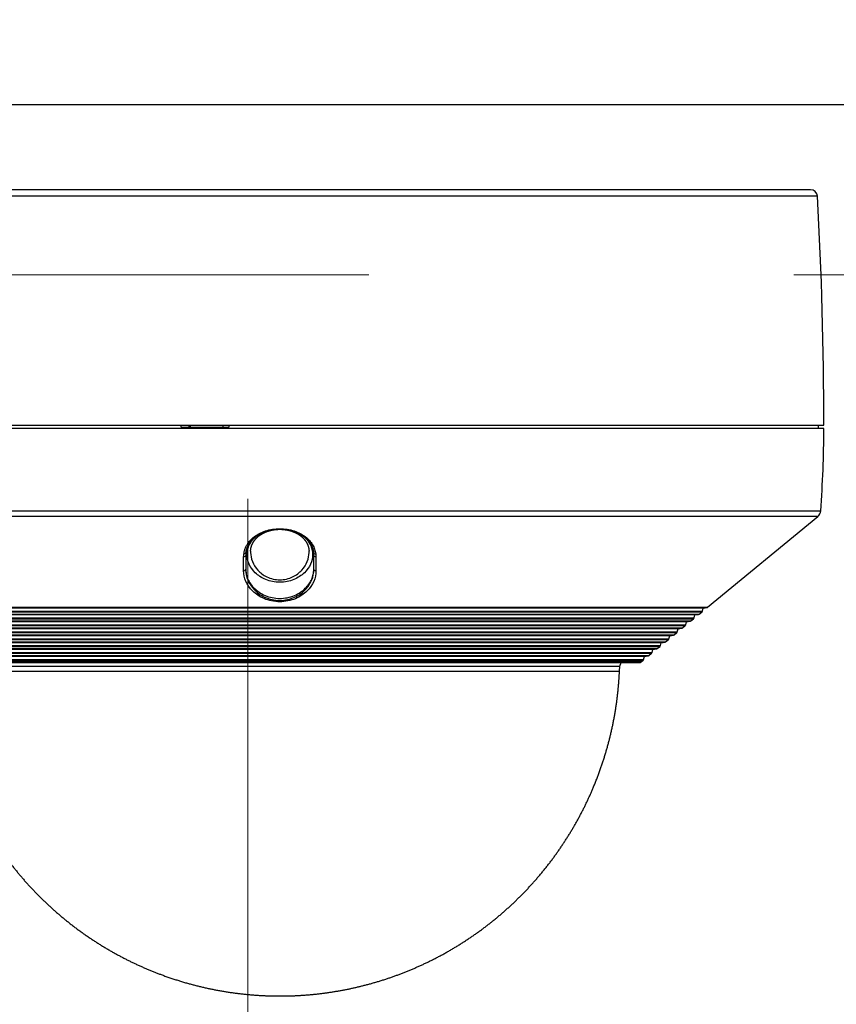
# Model space of a CAD drawing. Header units: metres. Extents: x 10441 to 19716, y -6570 to 1447.
# Tile 83 of 136: x 17022 to 17070, y -4347 to -4289. Entities that reach past the tile are written whole.
import ezdxf
from ezdxf.enums import TextEntityAlignment as Align

# ---------------------------------------------------------------- set-up
doc = ezdxf.new("R2010")
doc.units = ezdxf.units.M
doc.header["$MEASUREMENT"] = 0
doc.linetypes.add('8', pattern=[0.5, 0.25, -0.25])
doc.linetypes.add('DASHDOT', pattern=[25.4, 12.7, -6.35, 0, -6.35])
for name, color, linetype, lineweight in [('#elektryczne', 8, 'Continuous', 20), ('A_OSIE', 8, 'Continuous', 13), ('A_OZACZENIE DRZWI', 8, 'Continuous', 13), ('A_OZNACZENIA OKIEN', 8, 'Continuous', 13), ('A_STAL CIENKIE', 8, 'Continuous', 0), ('EB_CCTV', 4, 'Continuous', 5), ('EB_SSWiN', 30, 'Continuous', 5)]:
    doc.layers.add(name, color=color, linetype=linetype, lineweight=lineweight)
doc.styles.add('m1_romans', font='romans.shx', dxfattribs={"width": 0.8})

# ---------------------------------------------------------------- blocks, each defined once
blk = doc.blocks.new('podkład')
at = {"layer": 'A_OSIE', "color": 8, "linetype": 'DASHDOT', "ltscale": 5}
blk.add_line((12853.489, -3407.364), (12853.489, -2044.699), dxfattribs=at)
at = {"layer": 'A_STAL CIENKIE', "color": 8, "linetype": '8', "ltscale": 100}
blk.add_line((13910.618, -2059.699), (10470.618, -2059.699), dxfattribs=at)
at = {"layer": 'A_OZACZENIE DRZWI', "color": 8, "ltscale": 0.1, "style": 'm1_romans', "width": 0.8}
for rotation, p in [(98.48606, (12735.073, -773.135)), (359.99999, (12573.801, -1012.699)), (89.99999, (11565.286, -1150.141)), (89.99999, (11872.286, -1150.141)), (89.99999, (12230.03, -1245.641)), (89.99999, (12385.875, -1249.441)), (89.99999, (11565.286, -1370.894)), (89.99999, (11872.286, -1370.894)), (89.99999, (12230.03, -1370.894)), (89.99999, (12389.301, -1370.894)), (89.99999, (11748.794, -1556.148)), (89.99999, (11986.603, -1556.148)), (89.99999, (12389.301, -1556.148)), (359.99999, (12235.051, -1664.2)), (359.99999, (12235.051, -1880.2)), (89.99999, (11745.781, -2001.941))]:
    blk.add_attdef('SZEROKOSC', text='', height=10, rotation=rotation, dxfattribs=at).set_placement(p, align=Align.BOTTOM_CENTER)
for rotation, p in [(98.48606, (12738.555, -773.475)), (359.99999, (12572.951, -1016.093)), (89.99999, (11568.68, -1150.991)), (89.99999, (11875.68, -1150.991)), (89.99999, (12233.423, -1246.491)), (89.99999, (12389.268, -1250.291)), (89.99999, (11568.68, -1371.744)), (89.99999, (11875.68, -1371.744)), (89.99999, (12233.424, -1371.744)), (89.99999, (12392.695, -1371.744)), (89.99999, (11752.187, -1556.998)), (89.99999, (11989.997, -1556.998)), (89.99999, (12392.695, -1556.998)), (359.99999, (12234.201, -1667.593)), (359.99999, (12234.201, -1883.593)), (89.99999, (11749.175, -2002.791))]:
    blk.add_attdef('WYSOKOSC', text='', height=10, rotation=rotation, dxfattribs=at).set_placement(p, align=Align.TOP_CENTER)
at = {"layer": 'A_OZNACZENIA OKIEN', "color": 8, "ltscale": 0.1, "style": 'm1_romans', "width": 0.8}
for rotation, p in [(278.86761, (13403.276, -587.565)), (278.86761, (13013.44, -645.269)), (278.86761, (12475.303, -724.921)), (278.86761, (12253.717, -757.72)), (0.00001, (14011.092, -903.425)), (278.86761, (11051.11, -935.724)), (278.86761, (10670.259, -992.094)), (0.00001, (14011.092, -1578.093)), (89.99999, (10822.997, -2081.555)), (89.99999, (11207.997, -2081.555)), (89.99999, (11973.997, -2081.555)), (89.99999, (13179.195, -2081.555)), (89.99999, (13543.195, -2081.555))]:
    blk.add_attdef('WYSOKOSC', text='', height=10, rotation=rotation, dxfattribs=at).set_placement(p, align=Align.TOP_CENTER)
for rotation, p in [(278.86761, (13373.707, -593.039)), (278.86761, (12983.87, -650.743)), (278.86761, (12445.733, -730.395)), (278.86761, (12224.148, -763.194)), (0.00001, (14017.48, -900.031)), (278.86761, (11021.54, -941.198)), (278.86761, (10640.689, -997.568)), (0.00001, (14017.48, -1574.699)), (89.99999, (10819.603, -2080.704)), (89.99999, (11204.603, -2080.704)), (89.99999, (11970.603, -2080.704)), (89.99999, (13175.801, -2080.704)), (89.99999, (13539.801, -2080.704))]:
    blk.add_attdef('SZEROKOSC', text='', height=10, rotation=rotation, dxfattribs=at).set_placement(p, align=Align.BOTTOM_CENTER)
blk = doc.blocks.new('Kamera kopułkowa')
at = {"layer": 'EB_CCTV', "color": 140, "linetype": 'Continuous', "lineweight": 30}
for p, q in [((-90212324.95, -54778710.619), (-90212387.769, -54778710.619)), ((-90212325.349, -54778710.241), (-90212387.375, -54778710.241)), ((-90212388.572, -54778724.081), (-90212324.572, -54778724.081)), ((-90212324.892, -54778724.281), (-90212324.892, -54778724.081)), ((-90212324.572, -54778724.281), (-90212388.572, -54778724.281)), ((-90212362.382, -54778724.201), (-90212359.571, -54778724.201)), ((-90212388.385, -54778729.116), (-90212324.759, -54778729.116)), ((-90212324.932, -54778729.451), (-90212388.212, -54778729.451)), ((-90212331.408, -54778734.78), (-90212324.932, -54778729.451)), ((-90212356.573, -54778733.172), (-90212356.572, -54778733.172)), ((-90212381.736, -54778734.78), (-90212331.408, -54778734.78)), ((-90212381.699, -54778734.797), (-90212331.445, -54778734.797)), ((-90212331.665, -54778734.835), (-90212381.48, -54778734.835)), ((-90212381.433, -54778735.01), (-90212331.712, -54778735.01)), ((-90212381.406, -54778735.051), (-90212331.738, -54778735.051)), ((-90212331.902, -54778735.186), (-90212331.738, -54778735.051)), ((-90212331.712, -54778735.01), (-90212331.665, -54778734.835)), ((-90212331.665, -54778734.835), (-90212331.445, -54778734.797)), ((-90212381.242, -54778735.186), (-90212331.902, -54778735.186)), ((-90212381.205, -54778735.203), (-90212331.94, -54778735.203)), ((-90212332.159, -54778735.241), (-90212380.985, -54778735.241)), ((-90212380.938, -54778735.417), (-90212332.206, -54778735.417)), ((-90212380.912, -54778735.458), (-90212332.232, -54778735.458)), ((-90212380.748, -54778735.593), (-90212332.397, -54778735.593)), ((-90212380.71, -54778735.61), (-90212332.434, -54778735.61)), ((-90212332.653, -54778735.648), (-90212380.491, -54778735.648)), ((-90212332.7, -54778735.823), (-90212332.653, -54778735.648)), ((-90212332.653, -54778735.648), (-90212332.434, -54778735.61)), ((-90212332.397, -54778735.593), (-90212332.232, -54778735.458)), ((-90212332.206, -54778735.417), (-90212332.159, -54778735.241)), ((-90212332.159, -54778735.241), (-90212331.94, -54778735.203)), ((-90212380.444, -54778735.823), (-90212332.7, -54778735.823)), ((-90212380.418, -54778735.864), (-90212332.726, -54778735.864)), ((-90212380.253, -54778736), (-90212332.891, -54778736)), ((-90212380.216, -54778736.017), (-90212332.928, -54778736.017)), ((-90212333.147, -54778736.055), (-90212379.997, -54778736.055)), ((-90212379.95, -54778736.23), (-90212333.194, -54778736.23)), ((-90212333.194, -54778736.23), (-90212333.147, -54778736.055)), ((-90212333.147, -54778736.055), (-90212332.928, -54778736.017)), ((-90212332.891, -54778736), (-90212332.726, -54778735.864)), ((-90212379.924, -54778736.271), (-90212333.221, -54778736.271)), ((-90212379.759, -54778736.406), (-90212333.385, -54778736.406)), ((-90212379.722, -54778736.423), (-90212333.422, -54778736.423)), ((-90212333.641, -54778736.461), (-90212379.503, -54778736.461)), ((-90212379.456, -54778736.637), (-90212333.688, -54778736.637)), ((-90212379.429, -54778736.678), (-90212333.715, -54778736.678)), ((-90212379.265, -54778736.813), (-90212333.879, -54778736.813)), ((-90212379.228, -54778736.83), (-90212333.916, -54778736.83)), ((-90212334.136, -54778736.868), (-90212333.916, -54778736.83)), ((-90212333.879, -54778736.813), (-90212333.715, -54778736.678)), ((-90212333.688, -54778736.637), (-90212333.641, -54778736.461)), ((-90212333.641, -54778736.461), (-90212333.422, -54778736.423)), ((-90212333.385, -54778736.406), (-90212333.221, -54778736.271)), ((-90212334.136, -54778736.868), (-90212379.009, -54778736.868)), ((-90212378.962, -54778737.043), (-90212334.183, -54778737.043)), ((-90212378.935, -54778737.084), (-90212334.209, -54778737.084)), ((-90212378.771, -54778737.22), (-90212334.374, -54778737.22)), ((-90212378.734, -54778737.237), (-90212334.411, -54778737.237)), ((-90212334.63, -54778737.275), (-90212378.514, -54778737.275)), ((-90212334.677, -54778737.45), (-90212334.63, -54778737.275)), ((-90212334.63, -54778737.275), (-90212334.411, -54778737.237)), ((-90212334.374, -54778737.22), (-90212334.209, -54778737.084)), ((-90212334.183, -54778737.043), (-90212334.136, -54778736.868)), ((-90212378.467, -54778737.45), (-90212334.677, -54778737.45)), ((-90212378.441, -54778737.491), (-90212334.703, -54778737.491)), ((-90212378.276, -54778737.626), (-90212334.868, -54778737.626)), ((-90212378.239, -54778737.643), (-90212334.905, -54778737.643)), ((-90212335.124, -54778737.681), (-90212378.02, -54778737.681)), ((-90212377.973, -54778737.856), (-90212335.171, -54778737.856)), ((-90212377.947, -54778737.898), (-90212335.197, -54778737.898)), ((-90212335.317, -54778737.996), (-90212377.827, -54778737.996)), ((-90212335.317, -54778737.996), (-90212335.197, -54778737.898)), ((-90212335.171, -54778737.856), (-90212335.124, -54778737.681)), ((-90212335.124, -54778737.681), (-90212334.905, -54778737.643)), ((-90212334.868, -54778737.626), (-90212334.703, -54778737.491)), ((-90212377.7, -54778738.041), (-90212335.444, -54778738.041)), ((-90212376.565, -54778738.241), (-90212336.579, -54778738.241)), ((-90212376.552, -54778738.539), (-90212336.592, -54778738.539)), ((-90212336.592, -54778738.539), (-90212336.579, -54778738.241)), ((-90212336.579, -54778738.241), (-90212336.49, -54778738.041))]:
    blk.add_line(p, q, dxfattribs=at)
for centre, radius, start, end in [((-90212325.349, -54778710.641), 0.4, 3.21561, 90), ((-90212564.572, -54778724.081), 240, 0, 3.21561), ((-90212392.572, -54778724.081), 68, 355.75367, 359.83148), ((-90212325.237, -54778729.081), 0.48, 309.44795, 355.75367), ((-90212331.789, -54778734.989), 0.08, 309.44795, 345), ((-90212331.459, -54778734.718), 0.08, 279.82643, 309.44795), ((-90212332.448, -54778735.531), 0.08, 279.82643, 309.44795), ((-90212332.283, -54778735.396), 0.08, 309.44795, 345), ((-90212331.953, -54778735.125), 0.08, 279.82643, 309.44795), ((-90212333.271, -54778736.209), 0.08, 309.44795, 345), ((-90212332.942, -54778735.938), 0.08, 279.82643, 309.44795), ((-90212332.777, -54778735.803), 0.08, 309.44795, 345), ((-90212333.93, -54778736.751), 0.08, 279.82643, 309.44795), ((-90212333.766, -54778736.616), 0.08, 309.44795, 345), ((-90212333.436, -54778736.344), 0.08, 279.82643, 309.44795), ((-90212334.424, -54778737.158), 0.08, 279.82643, 309.44795), ((-90212334.26, -54778737.022), 0.08, 309.44795, 345), ((-90212335.444, -54778737.841), 0.2, 270, 309.44795), ((-90212335.248, -54778737.836), 0.08, 309.44795, 345), ((-90212334.919, -54778737.564), 0.08, 279.82643, 309.44795), ((-90212334.754, -54778737.429), 0.08, 309.44795, 345)]:
    blk.add_arc(centre, radius, start, end, dxfattribs=at)
for points, weights in [([(-90212362.382, -54778724.201), (-90212362.383, -54778724.141), (-90212362.384, -54778724.081)], [0.500161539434, 0.499838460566, 0.500161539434]), ([(-90212361.915, -54778724.081), (-90212361.914, -54778724.141), (-90212361.913, -54778724.201)], [0.499986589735, 0.500013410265, 0.499986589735]), ([(-90212359.569, -54778724.081), (-90212359.57, -54778724.141), (-90212359.571, -54778724.201)], [0.500009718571, 0.499990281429, 0.500009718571])]:
    blk.add_rational_spline(points, weights, degree=2, dxfattribs=at)
for points, degree in [([(-90212361.844, -54778724.081), (-90212361.844, -54778724.121), (-90212361.843, -54778724.161), (-90212361.843, -54778724.201)], 3), ([(-90212359.931, -54778724.081), (-90212359.932, -54778724.141), (-90212359.933, -54778724.201)], 2), ([(-90212358.561, -54778731.561), (-90212358.564, -54778731.61), (-90212358.623, -54778731.649), (-90212358.686, -54778731.644)], 3), ([(-90212358.568, -54778731.628), (-90212358.571, -54778731.669), (-90212358.573, -54778731.71), (-90212358.573, -54778731.75)], 3), ([(-90212358.564, -54778731.585), (-90212358.565, -54778731.6), (-90212358.567, -54778731.614), (-90212358.568, -54778731.628)], 3), ([(-90212358.564, -54778731.588), (-90212358.561, -54778731.567)], 1), ([(-90212354.583, -54778731.561), (-90212354.581, -54778731.61), (-90212354.521, -54778731.649), (-90212354.458, -54778731.643)], 3), ([(-90212354.583, -54778731.566), (-90212354.581, -54778731.577), (-90212354.58, -54778731.588)], 2), ([(-90212354.576, -54778731.628), (-90212354.578, -54778731.614), (-90212354.579, -54778731.599), (-90212354.581, -54778731.585)], 3), ([(-90212354.571, -54778731.75), (-90212354.571, -54778731.71), (-90212354.573, -54778731.669), (-90212354.576, -54778731.628)], 3), ([(-90212358.698, -54778731.832), (-90212358.698, -54778731.769), (-90212358.694, -54778731.706), (-90212358.686, -54778731.644)], 3), ([(-90212358.573, -54778731.75), (-90212358.58, -54778731.796), (-90212358.638, -54778731.834), (-90212358.698, -54778731.832)], 3), ([(-90212358.573, -54778731.75), (-90212358.572, -54778731.74)], 1), ([(-90212358.572, -54778731.74), (-90212358.573, -54778732.013), (-90212358.573, -54778732.287), (-90212358.572, -54778732.56)], 3), ([(-90212354.571, -54778731.75), (-90212354.572, -54778731.74)], 1), ([(-90212354.572, -54778732.56), (-90212354.571, -54778732.287), (-90212354.571, -54778732.013), (-90212354.572, -54778731.74)], 3), ([(-90212354.446, -54778731.832), (-90212354.507, -54778731.834), (-90212354.565, -54778731.796), (-90212354.571, -54778731.75)], 3), ([(-90212354.458, -54778731.643), (-90212354.45, -54778731.706), (-90212354.446, -54778731.769), (-90212354.446, -54778731.832)], 3), ([(-90212358.698, -54778732.653), (-90212358.638, -54778732.655), (-90212358.58, -54778732.617), (-90212358.573, -54778732.571)], 3), ([(-90212358.573, -54778732.571), (-90212358.572, -54778732.56)], 1), ([(-90212354.571, -54778732.573), (-90212354.572, -54778732.562)], 1), ([(-90212354.446, -54778732.655), (-90212354.506, -54778732.657), (-90212354.564, -54778732.619), (-90212354.571, -54778732.573)], 3)]:
    blk.add_open_spline(points, degree=degree, dxfattribs=at)
for points, knots in [([(-90212358.686, -54778731.644), (-90212358.675, -54778731.583), (-90212358.654, -54778731.461), (-90212358.59, -54778731.283), (-90212358.487, -54778731.08), (-90212358.325, -54778730.86), (-90212358.003, -54778730.561), (-90212357.444, -54778730.261), (-90212356.57, -54778730.121), (-90212355.698, -54778730.262), (-90212355.141, -54778730.562), (-90212354.818, -54778730.86), (-90212354.638, -54778731.107), (-90212354.511, -54778731.37), (-90212354.476, -54778731.553), (-90212354.458, -54778731.643)], [0, 0, 0, 0, 0.041812, 0.083576, 0.125634, 0.189062, 0.250849, 0.375902, 0.500382, 0.624683, 0.749342, 0.811144, 0.874601, 0.937469, 1, 1, 1, 1]), ([(-90212358.561, -54778731.567), (-90212358.56, -54778731.558), (-90212358.557, -54778731.539), (-90212358.553, -54778731.511), (-90212358.547, -54778731.482), (-90212358.541, -54778731.453), (-90212358.534, -54778731.424), (-90212358.526, -54778731.396), (-90212358.518, -54778731.368), (-90212358.509, -54778731.341), (-90212358.5, -54778731.313), (-90212358.489, -54778731.285), (-90212358.478, -54778731.257), (-90212358.466, -54778731.229), (-90212358.454, -54778731.201), (-90212358.44, -54778731.173), (-90212358.426, -54778731.146), (-90212358.412, -54778731.119), (-90212358.397, -54778731.092), (-90212358.382, -54778731.066), (-90212358.365, -54778731.04), (-90212358.349, -54778731.014), (-90212358.331, -54778730.989), (-90212358.314, -54778730.964), (-90212358.296, -54778730.94), (-90212358.277, -54778730.916), (-90212358.258, -54778730.892), (-90212358.238, -54778730.869), (-90212358.218, -54778730.846), (-90212358.197, -54778730.824), (-90212358.176, -54778730.802), (-90212358.154, -54778730.78), (-90212358.131, -54778730.758), (-90212358.108, -54778730.737), (-90212358.085, -54778730.716), (-90212358.061, -54778730.695), (-90212358.037, -54778730.675), (-90212358.012, -54778730.655), (-90212357.986, -54778730.636), (-90212357.961, -54778730.616), (-90212357.935, -54778730.597), (-90212357.908, -54778730.579), (-90212357.881, -54778730.561), (-90212357.854, -54778730.543), (-90212357.826, -54778730.526), (-90212357.799, -54778730.51), (-90212357.771, -54778730.494), (-90212357.743, -54778730.478), (-90212357.715, -54778730.463), (-90212357.686, -54778730.448), (-90212357.657, -54778730.434), (-90212357.628, -54778730.42), (-90212357.599, -54778730.407), (-90212357.569, -54778730.394), (-90212357.539, -54778730.381), (-90212357.509, -54778730.369), (-90212357.478, -54778730.357), (-90212357.446, -54778730.345), (-90212357.415, -54778730.334), (-90212357.383, -54778730.323), (-90212357.351, -54778730.313), (-90212357.319, -54778730.303), (-90212357.286, -54778730.293), (-90212357.254, -54778730.284), (-90212357.221, -54778730.276), (-90212357.188, -54778730.267), (-90212357.155, -54778730.26), (-90212357.122, -54778730.252), (-90212357.089, -54778730.246), (-90212357.057, -54778730.239), (-90212357.024, -54778730.233), (-90212356.991, -54778730.228), (-90212356.958, -54778730.223), (-90212356.925, -54778730.218), (-90212356.892, -54778730.214), (-90212356.859, -54778730.21), (-90212356.826, -54778730.207), (-90212356.793, -54778730.204), (-90212356.759, -54778730.201), (-90212356.725, -54778730.199), (-90212356.691, -54778730.198), (-90212356.657, -54778730.196), (-90212356.623, -54778730.196), (-90212356.589, -54778730.195), (-90212356.554, -54778730.195), (-90212356.52, -54778730.196), (-90212356.486, -54778730.196), (-90212356.452, -54778730.198), (-90212356.418, -54778730.199), (-90212356.384, -54778730.202), (-90212356.35, -54778730.204), (-90212356.316, -54778730.207), (-90212356.283, -54778730.21), (-90212356.25, -54778730.214), (-90212356.217, -54778730.218), (-90212356.184, -54778730.223), (-90212356.151, -54778730.228), (-90212356.119, -54778730.233), (-90212356.086, -54778730.239), (-90212356.054, -54778730.246), (-90212356.021, -54778730.252), (-90212355.989, -54778730.26), (-90212355.957, -54778730.267), (-90212355.924, -54778730.275), (-90212355.892, -54778730.284), (-90212355.859, -54778730.293), (-90212355.827, -54778730.303), (-90212355.795, -54778730.312), (-90212355.763, -54778730.323), (-90212355.732, -54778730.333), (-90212355.701, -54778730.344), (-90212355.67, -54778730.356), (-90212355.639, -54778730.368), (-90212355.608, -54778730.38), (-90212355.578, -54778730.393), (-90212355.548, -54778730.406), (-90212355.519, -54778730.419), (-90212355.49, -54778730.433), (-90212355.462, -54778730.446), (-90212355.434, -54778730.461), (-90212355.406, -54778730.476), (-90212355.378, -54778730.491), (-90212355.351, -54778730.507), (-90212355.323, -54778730.523), (-90212355.296, -54778730.54), (-90212355.27, -54778730.557), (-90212355.244, -54778730.574), (-90212355.218, -54778730.592), (-90212355.191, -54778730.61), (-90212355.166, -54778730.63), (-90212355.141, -54778730.649), (-90212355.116, -54778730.668), (-90212355.092, -54778730.688), (-90212355.068, -54778730.708), (-90212355.045, -54778730.729), (-90212355.022, -54778730.75), (-90212354.999, -54778730.771), (-90212354.977, -54778730.793), (-90212354.956, -54778730.815), (-90212354.935, -54778730.837), (-90212354.915, -54778730.859), (-90212354.896, -54778730.881), (-90212354.877, -54778730.904), (-90212354.859, -54778730.927), (-90212354.84, -54778730.951), (-90212354.822, -54778730.975), (-90212354.805, -54778731), (-90212354.789, -54778731.025), (-90212354.772, -54778731.05), (-90212354.757, -54778731.076), (-90212354.741, -54778731.102), (-90212354.727, -54778731.129), (-90212354.713, -54778731.155), (-90212354.699, -54778731.182), (-90212354.686, -54778731.209), (-90212354.674, -54778731.237), (-90212354.663, -54778731.265), (-90212354.652, -54778731.292), (-90212354.642, -54778731.321), (-90212354.632, -54778731.349), (-90212354.623, -54778731.378), (-90212354.615, -54778731.406), (-90212354.608, -54778731.435), (-90212354.601, -54778731.463), (-90212354.595, -54778731.492), (-90212354.59, -54778731.52), (-90212354.586, -54778731.545), (-90212354.584, -54778731.561), (-90212354.583, -54778731.566)], [0, 0, 0, 0, 0.006538, 0.013972, 0.021355, 0.028686, 0.035962, 0.043182, 0.050346, 0.057237, 0.064453, 0.07168, 0.07892, 0.086177, 0.093453, 0.100739, 0.107937, 0.115036, 0.122108, 0.129143, 0.13613, 0.143057, 0.149926, 0.156688, 0.163393, 0.170045, 0.176649, 0.183207, 0.189724, 0.196203, 0.202647, 0.209062, 0.215449, 0.221814, 0.22816, 0.234487, 0.240816, 0.247005, 0.253198, 0.25938, 0.265539, 0.271663, 0.277741, 0.283827, 0.289695, 0.295513, 0.301286, 0.307018, 0.312715, 0.31838, 0.324012, 0.329672, 0.335086, 0.340541, 0.346028, 0.351536, 0.357058, 0.362583, 0.368099, 0.373618, 0.379036, 0.384429, 0.3898, 0.395154, 0.400494, 0.405824, 0.411147, 0.416451, 0.421578, 0.426651, 0.431738, 0.43683, 0.441917, 0.446991, 0.452043, 0.457067, 0.462066, 0.467074, 0.472135, 0.477198, 0.482267, 0.487345, 0.492436, 0.497544, 0.502671, 0.507811, 0.512901, 0.517998, 0.523097, 0.528191, 0.533273, 0.538338, 0.543378, 0.548389, 0.553388, 0.55842, 0.563461, 0.568513, 0.573582, 0.578671, 0.583783, 0.588923, 0.594095, 0.599331, 0.604665, 0.610027, 0.615409, 0.620798, 0.626183, 0.631551, 0.636891, 0.642213, 0.647922, 0.65348, 0.65901, 0.664517, 0.670003, 0.675473, 0.680931, 0.686388, 0.692029, 0.697725, 0.703471, 0.709256, 0.715069, 0.7209, 0.726736, 0.732578, 0.738868, 0.744971, 0.751085, 0.757214, 0.763362, 0.769531, 0.775732, 0.782165, 0.788568, 0.794938, 0.801282, 0.807604, 0.813908, 0.820201, 0.826572, 0.833157, 0.839787, 0.846458, 0.853168, 0.859912, 0.866692, 0.873637, 0.88064, 0.887665, 0.894714, 0.901789, 0.908894, 0.91603, 0.923201, 0.930409, 0.937656, 0.944944, 0.952276, 0.959641, 0.966712, 0.973929, 0.981177, 0.988452, 0.995749, 1, 1, 1, 1]), ([(-90212358.291, -54778731.492), (-90212358.291, -54778731.492), (-90212358.291, -54778731.482), (-90212358.29, -54778731.463), (-90212358.288, -54778731.435), (-90212358.285, -54778731.407), (-90212358.281, -54778731.379), (-90212358.277, -54778731.352), (-90212358.272, -54778731.324), (-90212358.267, -54778731.297), (-90212358.261, -54778731.271), (-90212358.254, -54778731.244), (-90212358.246, -54778731.217), (-90212358.238, -54778731.19), (-90212358.229, -54778731.164), (-90212358.219, -54778731.138), (-90212358.209, -54778731.112), (-90212358.198, -54778731.087), (-90212358.186, -54778731.062), (-90212358.174, -54778731.037), (-90212358.161, -54778731.012), (-90212358.148, -54778730.988), (-90212358.134, -54778730.964), (-90212358.119, -54778730.94), (-90212358.104, -54778730.917), (-90212358.088, -54778730.893), (-90212358.072, -54778730.871), (-90212358.056, -54778730.849), (-90212358.039, -54778730.827), (-90212358.021, -54778730.805), (-90212358.003, -54778730.783), (-90212357.984, -54778730.762), (-90212357.965, -54778730.741), (-90212357.945, -54778730.721), (-90212357.925, -54778730.7), (-90212357.904, -54778730.681), (-90212357.883, -54778730.661), (-90212357.861, -54778730.642), (-90212357.839, -54778730.623), (-90212357.817, -54778730.605), (-90212357.794, -54778730.587), (-90212357.77, -54778730.569), (-90212357.747, -54778730.552), (-90212357.723, -54778730.536), (-90212357.698, -54778730.519), (-90212357.674, -54778730.503), (-90212357.649, -54778730.488), (-90212357.623, -54778730.472), (-90212357.597, -54778730.458), (-90212357.571, -54778730.443), (-90212357.545, -54778730.429), (-90212357.518, -54778730.416), (-90212357.491, -54778730.403), (-90212357.464, -54778730.39), (-90212357.437, -54778730.378), (-90212357.409, -54778730.366), (-90212357.382, -54778730.354), (-90212357.353, -54778730.343), (-90212357.325, -54778730.332), (-90212357.296, -54778730.322), (-90212357.267, -54778730.312), (-90212357.238, -54778730.303), (-90212357.209, -54778730.294), (-90212357.18, -54778730.285), (-90212357.15, -54778730.277), (-90212357.121, -54778730.269), (-90212357.091, -54778730.262), (-90212357.061, -54778730.255), (-90212357.031, -54778730.249), (-90212357.001, -54778730.242), (-90212356.971, -54778730.237), (-90212356.94, -54778730.232), (-90212356.91, -54778730.227), (-90212356.879, -54778730.222), (-90212356.849, -54778730.218), (-90212356.818, -54778730.215), (-90212356.787, -54778730.212), (-90212356.756, -54778730.209), (-90212356.725, -54778730.207), (-90212356.695, -54778730.205), (-90212356.664, -54778730.203), (-90212356.633, -54778730.202), (-90212356.602, -54778730.202), (-90212356.571, -54778730.202), (-90212356.54, -54778730.202), (-90212356.51, -54778730.202), (-90212356.479, -54778730.203), (-90212356.448, -54778730.205), (-90212356.417, -54778730.207), (-90212356.386, -54778730.209), (-90212356.356, -54778730.212), (-90212356.325, -54778730.215), (-90212356.294, -54778730.219), (-90212356.264, -54778730.223), (-90212356.233, -54778730.227), (-90212356.203, -54778730.232), (-90212356.173, -54778730.237), (-90212356.143, -54778730.243), (-90212356.113, -54778730.249), (-90212356.083, -54778730.255), (-90212356.054, -54778730.262), (-90212356.024, -54778730.269), (-90212355.995, -54778730.277), (-90212355.966, -54778730.285), (-90212355.937, -54778730.293), (-90212355.908, -54778730.302), (-90212355.879, -54778730.311), (-90212355.85, -54778730.321), (-90212355.822, -54778730.331), (-90212355.794, -54778730.342), (-90212355.766, -54778730.353), (-90212355.738, -54778730.364), (-90212355.711, -54778730.376), (-90212355.684, -54778730.388), (-90212355.657, -54778730.4), (-90212355.631, -54778730.413), (-90212355.604, -54778730.427), (-90212355.578, -54778730.44), (-90212355.553, -54778730.454), (-90212355.527, -54778730.469), (-90212355.502, -54778730.484), (-90212355.477, -54778730.499), (-90212355.453, -54778730.515), (-90212355.428, -54778730.531), (-90212355.404, -54778730.547), (-90212355.381, -54778730.564), (-90212355.358, -54778730.581), (-90212355.336, -54778730.598), (-90212355.314, -54778730.616), (-90212355.292, -54778730.635), (-90212355.27, -54778730.653), (-90212355.249, -54778730.672), (-90212355.229, -54778730.692), (-90212355.209, -54778730.711), (-90212355.189, -54778730.731), (-90212355.17, -54778730.752), (-90212355.151, -54778730.772), (-90212355.133, -54778730.793), (-90212355.115, -54778730.815), (-90212355.097, -54778730.837), (-90212355.08, -54778730.859), (-90212355.064, -54778730.881), (-90212355.048, -54778730.904), (-90212355.033, -54778730.927), (-90212355.019, -54778730.95), (-90212355.004, -54778730.974), (-90212354.991, -54778730.998), (-90212354.978, -54778731.022), (-90212354.965, -54778731.047), (-90212354.954, -54778731.071), (-90212354.942, -54778731.097), (-90212354.932, -54778731.122), (-90212354.922, -54778731.148), (-90212354.912, -54778731.174), (-90212354.904, -54778731.2), (-90212354.896, -54778731.226), (-90212354.888, -54778731.253), (-90212354.882, -54778731.279), (-90212354.875, -54778731.306), (-90212354.87, -54778731.333), (-90212354.865, -54778731.361), (-90212354.862, -54778731.388), (-90212354.858, -54778731.416), (-90212354.856, -54778731.444), (-90212354.854, -54778731.469), (-90212354.853, -54778731.485), (-90212354.853, -54778731.492)], [0, 0, 0, 0, 0.000285, 0.008126, 0.015968, 0.0238, 0.031613, 0.039396, 0.047142, 0.05486, 0.062186, 0.069942, 0.077634, 0.085262, 0.092827, 0.100328, 0.107768, 0.115148, 0.122469, 0.129735, 0.136948, 0.144111, 0.151228, 0.158304, 0.165342, 0.172346, 0.179314, 0.18575, 0.192547, 0.199307, 0.206026, 0.212698, 0.21932, 0.22589, 0.232403, 0.238857, 0.245256, 0.251531, 0.257839, 0.264086, 0.270273, 0.276404, 0.28248, 0.288505, 0.294481, 0.30041, 0.306297, 0.312054, 0.31789, 0.323658, 0.329364, 0.335014, 0.340613, 0.346166, 0.351679, 0.357156, 0.362603, 0.368026, 0.373423, 0.378793, 0.384094, 0.389397, 0.394679, 0.399927, 0.405131, 0.410245, 0.415385, 0.420496, 0.425583, 0.43065, 0.435702, 0.440747, 0.445773, 0.450778, 0.455767, 0.460744, 0.465714, 0.470673, 0.475583, 0.480508, 0.485438, 0.490362, 0.495268, 0.500153, 0.505041, 0.509948, 0.514856, 0.519767, 0.524687, 0.529617, 0.534528, 0.539467, 0.54444, 0.549431, 0.554425, 0.559401, 0.564354, 0.569406, 0.574444, 0.579492, 0.584553, 0.589633, 0.594737, 0.599867, 0.60503, 0.61023, 0.615472, 0.62076, 0.626099, 0.631452, 0.636798, 0.642169, 0.647569, 0.653003, 0.658474, 0.663988, 0.669548, 0.675159, 0.680826, 0.686552, 0.692339, 0.69805, 0.703937, 0.709854, 0.715786, 0.721711, 0.727635, 0.733671, 0.73976, 0.745908, 0.752121, 0.758408, 0.764753, 0.771102, 0.777502, 0.783958, 0.790474, 0.797056, 0.803708, 0.810436, 0.817245, 0.824124, 0.830857, 0.837776, 0.84475, 0.851779, 0.858863, 0.866, 0.873191, 0.880431, 0.887725, 0.895118, 0.902504, 0.909935, 0.917415, 0.924945, 0.932527, 0.94016, 0.947844, 0.955404, 0.963124, 0.970881, 0.978669, 0.986476, 0.994294, 1, 1, 1, 1]), ([(-90212356.572, -54778733.32), (-90212356.866, -54778733.32), (-90212357.153, -54778733.258), (-90212357.645, -54778733.055), (-90212357.851, -54778732.915), (-90212358.339, -54778732.443), (-90212358.496, -54778732.068), (-90212358.505, -54778731.333), (-90212358.354, -54778730.966), (-90212358.015, -54778730.66), (-90212358.003, -54778730.649), (-90212357.99, -54778730.639)], [0, 0, 0, 0, 0.16467, 0.16467, 0.32934, 0.32934, 0.65868, 0.65868, 0.98802, 0.98802, 1, 1, 1, 1]), ([(-90212355.155, -54778730.638), (-90212355.143, -54778730.648), (-90212355.131, -54778730.659), (-90212354.792, -54778730.964), (-90212354.639, -54778731.333), (-90212354.648, -54778732.068), (-90212354.803, -54778732.44), (-90212355.292, -54778732.914), (-90212355.498, -54778733.054), (-90212355.991, -54778733.259), (-90212356.278, -54778733.32), (-90212356.572, -54778733.32)], [0, 0, 0, 0, 0.011898, 0.011898, 0.341266, 0.341266, 0.670633, 0.670633, 0.835316, 0.835316, 1, 1, 1, 1]), ([(-90212358.567, -54778731.618), (-90212358.568, -54778731.629), (-90212358.571, -54778731.669), (-90212358.572, -54778731.71), (-90212358.572, -54778731.74)], [0, 0, 0, 0, 0.263212, 1, 1, 1, 1]), ([(-90212358.291, -54778731.493), (-90212358.292, -54778731.515), (-90212358.292, -54778731.537), (-90212358.288, -54778731.919), (-90212358.155, -54778732.286), (-90212357.728, -54778732.756), (-90212357.547, -54778732.897), (-90212357.106, -54778733.107), (-90212356.844, -54778733.172), (-90212356.573, -54778733.172)], [0, 0, 0, 0, 0.02986, 0.02986, 0.515091, 0.515091, 0.757707, 0.757707, 1, 1, 1, 1]), ([(-90212356.572, -54778733.172), (-90212356.301, -54778733.172), (-90212356.039, -54778733.107), (-90212355.598, -54778732.898), (-90212355.414, -54778732.755), (-90212354.988, -54778732.284), (-90212354.856, -54778731.919), (-90212354.852, -54778731.537), (-90212354.852, -54778731.515), (-90212354.853, -54778731.492)], [0, 0, 0, 0, 0.242532, 0.242532, 0.485063, 0.485063, 0.970127, 0.970127, 1, 1, 1, 1]), ([(-90212354.572, -54778731.74), (-90212354.573, -54778731.71), (-90212354.573, -54778731.669), (-90212354.577, -54778731.628), (-90212354.578, -54778731.618)], [0, 0, 0, 0, 0.735417, 1, 1, 1, 1]), ([(-90212358.698, -54778732.653), (-90212358.698, -54778732.584), (-90212358.698, -54778732.516), (-90212358.699, -54778732.379), (-90212358.699, -54778732.311), (-90212358.699, -54778732.106), (-90212358.698, -54778731.969), (-90212358.698, -54778731.832)], [0, 0, 0, 0, 0.250057, 0.250057, 0.500113, 0.500113, 1, 1, 1, 1]), ([(-90212358.573, -54778731.75), (-90212358.573, -54778731.75), (-90212358.573, -54778731.75), (-90212358.573, -54778731.887), (-90212358.574, -54778732.023), (-90212358.574, -54778732.229), (-90212358.574, -54778732.297), (-90212358.573, -54778732.434), (-90212358.573, -54778732.502), (-90212358.573, -54778732.571), (-90212358.573, -54778732.571), (-90212358.573, -54778732.571)], [0, 0, 0, 0, 0.000019, 0.000019, 0.499888, 0.499888, 0.749944, 0.749944, 0.999981, 0.999981, 1, 1, 1, 1]), ([(-90212354.571, -54778732.573), (-90212354.571, -54778732.437), (-90212354.571, -54778732.301), (-90212354.571, -54778732.095), (-90212354.571, -54778732.026), (-90212354.571, -54778731.888), (-90212354.571, -54778731.819), (-90212354.571, -54778731.75), (-90212354.571, -54778731.75), (-90212354.571, -54778731.75)], [0, 0, 0, 0, 0.496208, 0.496208, 0.748104, 0.748104, 0.999981, 0.999981, 1, 1, 1, 1]), ([(-90212354.446, -54778731.832), (-90212354.446, -54778731.901), (-90212354.446, -54778731.97), (-90212354.446, -54778732.108), (-90212354.446, -54778732.177), (-90212354.446, -54778732.383), (-90212354.446, -54778732.519), (-90212354.446, -54778732.655)], [0, 0, 0, 0, 0.25167, 0.25167, 0.503643, 0.503643, 1, 1, 1, 1]), ([(-90212354.446, -54778732.655), (-90212354.447, -54778733.067), (-90212354.62, -54778733.484), (-90212355.157, -54778734.01), (-90212355.384, -54778734.167), (-90212355.933, -54778734.397), (-90212356.252, -54778734.465), (-90212356.896, -54778734.465), (-90212357.219, -54778734.395), (-90212357.762, -54778734.166), (-90212357.99, -54778734.008), (-90212358.525, -54778733.483), (-90212358.698, -54778733.064), (-90212358.698, -54778732.653)], [0, 0, 0, 0, 0.25, 0.25, 0.375, 0.375, 0.5, 0.5, 0.625, 0.625, 0.75, 0.75, 1, 1, 1, 1]), ([(-90212358.573, -54778732.57), (-90212358.575, -54778732.978), (-90212358.417, -54778733.395), (-90212357.918, -54778733.919), (-90212357.704, -54778734.079), (-90212357.19, -54778734.311), (-90212356.881, -54778734.383), (-90212356.263, -54778734.383), (-90212355.959, -54778734.311), (-90212355.438, -54778734.079), (-90212355.227, -54778733.919), (-90212354.893, -54778733.571), (-90212354.772, -54778733.376), (-90212354.61, -54778732.981), (-90212354.571, -54778732.772), (-90212354.571, -54778732.575)], [0, 0, 0, 0, 0.25, 0.25, 0.375, 0.375, 0.5, 0.5, 0.625, 0.625, 0.75, 0.75, 0.875, 0.875, 1, 1, 1, 1]), ([(-90212358.572, -54778732.56), (-90212358.569, -54778732.625), (-90212358.564, -54778732.755), (-90212358.521, -54778732.947), (-90212358.441, -54778733.169), (-90212358.304, -54778733.415), (-90212358.013, -54778733.762), (-90212357.582, -54778734.06), (-90212357.029, -54778734.235), (-90212356.575, -54778734.28), (-90212356.12, -54778734.236), (-90212355.566, -54778734.062), (-90212355.134, -54778733.764), (-90212354.842, -54778733.418), (-90212354.688, -54778733.142), (-90212354.591, -54778732.854), (-90212354.578, -54778732.662), (-90212354.572, -54778732.565)], [0, 0, 0, 0, 0.042305, 0.083874, 0.125057, 0.188962, 0.250122, 0.374893, 0.438591, 0.500003, 0.561652, 0.625582, 0.750219, 0.811378, 0.875289, 0.937018, 1, 1, 1, 1]), ([(-90212354.571, -54778732.575), (-90212354.571, -54778732.575), (-90212354.571, -54778732.575), (-90212354.571, -54778732.574), (-90212354.571, -54778732.574), (-90212354.571, -54778732.573)], [0, 0, 0, 0, 0.007066, 0.007066, 1, 1, 1, 1]), ([(-90212376.552, -54778738.539), (-90212376.549, -54778738.612), (-90212376.541, -54778738.757), (-90212376.528, -54778738.976), (-90212376.512, -54778739.195), (-90212376.494, -54778739.415), (-90212376.473, -54778739.636), (-90212376.449, -54778739.857), (-90212376.424, -54778740.073), (-90212376.397, -54778740.283), (-90212376.369, -54778740.487), (-90212376.338, -54778740.692), (-90212376.306, -54778740.898), (-90212376.271, -54778741.103), (-90212376.233, -54778741.309), (-90212376.194, -54778741.515), (-90212376.152, -54778741.722), (-90212376.108, -54778741.929), (-90212376.061, -54778742.136), (-90212376.012, -54778742.343), (-90212375.962, -54778742.546), (-90212375.91, -54778742.745), (-90212375.858, -54778742.941), (-90212375.803, -54778743.136), (-90212375.746, -54778743.331), (-90212375.686, -54778743.531), (-90212375.622, -54778743.734), (-90212375.554, -54778743.941), (-90212375.485, -54778744.148), (-90212375.412, -54778744.354), (-90212375.338, -54778744.56), (-90212375.262, -54778744.762), (-90212375.185, -54778744.96), (-90212375.108, -54778745.154), (-90212375.028, -54778745.347), (-90212374.947, -54778745.539), (-90212374.863, -54778745.732), (-90212374.777, -54778745.924), (-90212374.689, -54778746.115), (-90212374.598, -54778746.305), (-90212374.506, -54778746.495), (-90212374.412, -54778746.684), (-90212374.316, -54778746.87), (-90212374.218, -54778747.055), (-90212374.119, -54778747.239), (-90212374.015, -54778747.427), (-90212373.906, -54778747.619), (-90212373.791, -54778747.815), (-90212373.675, -54778748.01), (-90212373.556, -54778748.204), (-90212373.434, -54778748.397), (-90212373.313, -54778748.585), (-90212373.191, -54778748.768), (-90212373.07, -54778748.947), (-90212372.947, -54778749.125), (-90212372.822, -54778749.301), (-90212372.695, -54778749.476), (-90212372.566, -54778749.65), (-90212372.435, -54778749.823), (-90212372.302, -54778749.994), (-90212372.167, -54778750.164), (-90212372.03, -54778750.332), (-90212371.893, -54778750.497), (-90212371.755, -54778750.66), (-90212371.615, -54778750.822), (-90212371.472, -54778750.983), (-90212371.327, -54778751.144), (-90212371.179, -54778751.304), (-90212371.029, -54778751.462), (-90212370.877, -54778751.619), (-90212370.725, -54778751.773), (-90212370.572, -54778751.925), (-90212370.418, -54778752.074), (-90212370.262, -54778752.222), (-90212370.104, -54778752.368), (-90212369.944, -54778752.515), (-90212369.78, -54778752.66), (-90212369.615, -54778752.803), (-90212369.449, -54778752.945), (-90212369.281, -54778753.085), (-90212369.112, -54778753.222), (-90212368.938, -54778753.361), (-90212368.759, -54778753.5), (-90212368.575, -54778753.639), (-90212368.39, -54778753.777), (-90212368.203, -54778753.912), (-90212368.015, -54778754.045), (-90212367.83, -54778754.173), (-90212367.646, -54778754.296), (-90212367.465, -54778754.415), (-90212367.283, -54778754.531), (-90212367.1, -54778754.646), (-90212366.916, -54778754.759), (-90212366.731, -54778754.869), (-90212366.545, -54778754.977), (-90212366.359, -54778755.084), (-90212366.171, -54778755.188), (-90212365.983, -54778755.289), (-90212365.796, -54778755.387), (-90212365.61, -54778755.483), (-90212365.422, -54778755.577), (-90212365.233, -54778755.669), (-90212365.042, -54778755.76), (-90212364.849, -54778755.848), (-90212364.656, -54778755.935), (-90212364.462, -54778756.02), (-90212364.269, -54778756.101), (-90212364.076, -54778756.18), (-90212363.884, -54778756.257), (-90212363.692, -54778756.331), (-90212363.487, -54778756.408), (-90212363.27, -54778756.487), (-90212363.04, -54778756.567), (-90212362.809, -54778756.644), (-90212362.579, -54778756.718), (-90212362.348, -54778756.79), (-90212362.12, -54778756.857), (-90212361.896, -54778756.92), (-90212361.675, -54778756.98), (-90212361.454, -54778757.037), (-90212361.234, -54778757.091), (-90212361.013, -54778757.142), (-90212360.792, -54778757.191), (-90212360.572, -54778757.238), (-90212360.348, -54778757.282), (-90212360.121, -54778757.324), (-90212359.891, -54778757.364), (-90212359.662, -54778757.402), (-90212359.432, -54778757.436), (-90212359.204, -54778757.468), (-90212358.975, -54778757.497), (-90212358.748, -54778757.523), (-90212358.52, -54778757.546), (-90212358.294, -54778757.567), (-90212358.068, -54778757.586), (-90212357.843, -54778757.601), (-90212357.623, -54778757.614), (-90212357.408, -54778757.624), (-90212357.198, -54778757.632), (-90212356.988, -54778757.637), (-90212356.78, -54778757.64), (-90212356.641, -54778757.641), (-90212356.572, -54778757.641)], [0, 0, 0, 0, 0.007142, 0.014314, 0.021518, 0.028751, 0.036015, 0.043308, 0.050632, 0.05737, 0.064133, 0.070921, 0.077732, 0.084567, 0.091426, 0.098307, 0.105212, 0.112139, 0.119089, 0.12606, 0.133054, 0.139668, 0.1463, 0.152951, 0.159621, 0.166309, 0.173421, 0.180553, 0.187704, 0.194875, 0.202064, 0.209271, 0.216083, 0.222911, 0.229754, 0.236611, 0.243484, 0.250371, 0.257272, 0.264186, 0.271114, 0.278054, 0.284883, 0.291724, 0.298576, 0.30544, 0.312863, 0.320299, 0.327747, 0.335205, 0.342675, 0.350155, 0.357216, 0.364286, 0.371363, 0.378448, 0.38554, 0.392639, 0.399745, 0.406856, 0.413973, 0.421094, 0.428094, 0.435097, 0.442104, 0.449114, 0.456255, 0.463398, 0.470544, 0.477691, 0.48484, 0.491861, 0.498884, 0.505906, 0.512928, 0.520093, 0.527256, 0.534418, 0.541578, 0.548735, 0.555889, 0.56304, 0.570604, 0.578163, 0.585717, 0.593265, 0.600807, 0.608342, 0.61544, 0.622531, 0.629615, 0.636692, 0.64376, 0.650821, 0.657872, 0.664914, 0.671947, 0.67897, 0.685857, 0.692734, 0.6996, 0.706455, 0.713424, 0.72038, 0.727323, 0.734254, 0.741171, 0.747952, 0.75472, 0.761473, 0.768213, 0.776217, 0.784201, 0.792163, 0.800104, 0.808022, 0.815917, 0.823432, 0.830925, 0.838396, 0.845845, 0.85327, 0.860673, 0.868052, 0.875407, 0.883087, 0.890739, 0.898364, 0.905962, 0.913531, 0.921072, 0.928584, 0.936067, 0.943521, 0.950944, 0.958338, 0.965702, 0.972617, 0.979504, 0.986364, 0.993196, 1, 1, 1, 1]), ([(-90212356.572, -54778757.641), (-90212356.499, -54778757.641), (-90212356.354, -54778757.64), (-90212356.135, -54778757.637), (-90212355.915, -54778757.631), (-90212355.695, -54778757.622), (-90212355.473, -54778757.611), (-90212355.251, -54778757.598), (-90212355.034, -54778757.582), (-90212354.823, -54778757.565), (-90212354.618, -54778757.546), (-90212354.412, -54778757.525), (-90212354.205, -54778757.501), (-90212353.998, -54778757.475), (-90212353.791, -54778757.447), (-90212353.583, -54778757.417), (-90212353.375, -54778757.384), (-90212353.166, -54778757.349), (-90212352.957, -54778757.312), (-90212352.748, -54778757.273), (-90212352.543, -54778757.232), (-90212352.342, -54778757.189), (-90212352.144, -54778757.145), (-90212351.946, -54778757.099), (-90212351.749, -54778757.051), (-90212351.547, -54778757), (-90212351.341, -54778756.945), (-90212351.131, -54778756.887), (-90212350.921, -54778756.827), (-90212350.712, -54778756.764), (-90212350.503, -54778756.698), (-90212350.297, -54778756.632), (-90212350.096, -54778756.564), (-90212349.9, -54778756.496), (-90212349.703, -54778756.425), (-90212349.507, -54778756.352), (-90212349.311, -54778756.277), (-90212349.116, -54778756.2), (-90212348.921, -54778756.12), (-90212348.726, -54778756.038), (-90212348.532, -54778755.954), (-90212348.34, -54778755.869), (-90212348.149, -54778755.781), (-90212347.96, -54778755.692), (-90212347.772, -54778755.601), (-90212347.579, -54778755.506), (-90212347.382, -54778755.405), (-90212347.182, -54778755.3), (-90212346.981, -54778755.192), (-90212346.782, -54778755.082), (-90212346.584, -54778754.969), (-90212346.391, -54778754.856), (-90212346.202, -54778754.743), (-90212346.018, -54778754.63), (-90212345.836, -54778754.515), (-90212345.654, -54778754.398), (-90212345.473, -54778754.279), (-90212345.293, -54778754.158), (-90212345.115, -54778754.035), (-90212344.938, -54778753.91), (-90212344.762, -54778753.782), (-90212344.588, -54778753.654), (-90212344.417, -54778753.524), (-90212344.248, -54778753.393), (-90212344.08, -54778753.261), (-90212343.913, -54778753.125), (-90212343.746, -54778752.987), (-90212343.579, -54778752.847), (-90212343.414, -54778752.704), (-90212343.251, -54778752.56), (-90212343.09, -54778752.414), (-90212342.931, -54778752.268), (-90212342.775, -54778752.121), (-90212342.621, -54778751.972), (-90212342.467, -54778751.821), (-90212342.314, -54778751.667), (-90212342.162, -54778751.51), (-90212342.011, -54778751.352), (-90212341.862, -54778751.192), (-90212341.715, -54778751.031), (-90212341.57, -54778750.868), (-90212341.424, -54778750.7), (-90212341.277, -54778750.528), (-90212341.129, -54778750.35), (-90212340.983, -54778750.172), (-90212340.84, -54778749.991), (-90212340.699, -54778749.809), (-90212340.563, -54778749.63), (-90212340.431, -54778749.452), (-90212340.305, -54778749.277), (-90212340.18, -54778749.1), (-90212340.057, -54778748.922), (-90212339.936, -54778748.744), (-90212339.818, -54778748.564), (-90212339.701, -54778748.383), (-90212339.587, -54778748.201), (-90212339.474, -54778748.018), (-90212339.365, -54778747.835), (-90212339.258, -54778747.653), (-90212339.154, -54778747.471), (-90212339.052, -54778747.288), (-90212338.951, -54778747.103), (-90212338.852, -54778746.916), (-90212338.755, -54778746.727), (-90212338.66, -54778746.538), (-90212338.566, -54778746.348), (-90212338.476, -54778746.159), (-90212338.388, -54778745.97), (-90212338.303, -54778745.782), (-90212338.221, -54778745.593), (-90212338.135, -54778745.392), (-90212338.046, -54778745.178), (-90212337.956, -54778744.952), (-90212337.868, -54778744.725), (-90212337.784, -54778744.498), (-90212337.702, -54778744.271), (-90212337.625, -54778744.046), (-90212337.552, -54778743.825), (-90212337.482, -54778743.607), (-90212337.416, -54778743.389), (-90212337.351, -54778743.171), (-90212337.29, -54778742.953), (-90212337.231, -54778742.735), (-90212337.175, -54778742.517), (-90212337.121, -54778742.296), (-90212337.068, -54778742.071), (-90212337.018, -54778741.843), (-90212336.97, -54778741.615), (-90212336.926, -54778741.388), (-90212336.884, -54778741.16), (-90212336.845, -54778740.934), (-90212336.808, -54778740.707), (-90212336.774, -54778740.481), (-90212336.743, -54778740.256), (-90212336.715, -54778740.031), (-90212336.689, -54778739.807), (-90212336.667, -54778739.588), (-90212336.647, -54778739.373), (-90212336.63, -54778739.164), (-90212336.615, -54778738.955), (-90212336.602, -54778738.747), (-90212336.595, -54778738.608), (-90212336.592, -54778738.539)], [0, 0, 0, 0, 0.007142, 0.014314, 0.021518, 0.028751, 0.036015, 0.043309, 0.050632, 0.057371, 0.064134, 0.070922, 0.077733, 0.084568, 0.091427, 0.098308, 0.105213, 0.11214, 0.11909, 0.126062, 0.133056, 0.139669, 0.146302, 0.152953, 0.159623, 0.16631, 0.173423, 0.180555, 0.187707, 0.194877, 0.202066, 0.209274, 0.216086, 0.222913, 0.229756, 0.236614, 0.243486, 0.250373, 0.257274, 0.264189, 0.271116, 0.278057, 0.284886, 0.291727, 0.298579, 0.305443, 0.312866, 0.320302, 0.32775, 0.335209, 0.342678, 0.350158, 0.357219, 0.364289, 0.371366, 0.378452, 0.385544, 0.392643, 0.399748, 0.406859, 0.413976, 0.421098, 0.428097, 0.4351, 0.442107, 0.449118, 0.456259, 0.463402, 0.470547, 0.477695, 0.484843, 0.491865, 0.498887, 0.50591, 0.512932, 0.520096, 0.52726, 0.534421, 0.541581, 0.548738, 0.555893, 0.563044, 0.570607, 0.578166, 0.58572, 0.593268, 0.60081, 0.608345, 0.615443, 0.622535, 0.629619, 0.636695, 0.643764, 0.650824, 0.657875, 0.664917, 0.67195, 0.678973, 0.68586, 0.692737, 0.699603, 0.706458, 0.713426, 0.720382, 0.727326, 0.734257, 0.741174, 0.747955, 0.754722, 0.761476, 0.768215, 0.77622, 0.784203, 0.792166, 0.800106, 0.808024, 0.815919, 0.823434, 0.830927, 0.838398, 0.845846, 0.853272, 0.860674, 0.868053, 0.875409, 0.883088, 0.89074, 0.898365, 0.905963, 0.913532, 0.921073, 0.928585, 0.936068, 0.943521, 0.950945, 0.958339, 0.965702, 0.972617, 0.979504, 0.986364, 0.993196, 1, 1, 1, 1])]:
    blk.add_open_spline(points, degree=3, knots=knots, dxfattribs=at)

msp = doc.modelspace()

# ---------------------------------------------------------------- linework, layer by layer
at = {"layer": 'EB_CCTV', "color": 4, "linetype": 'Continuous', "lineweight": 30}
msp.add_lwpolyline([(17074.751, -4294.48), (16024.751, -4294.48)], dxfattribs=at)

# ---------------------------------------------------------------- block references
at = {"layer": '#elektryczne', "color": 8, "linetype": 'Continuous', "lineweight": 18}
msp.add_blockref('podkład', (4182.373, -2244.781), dxfattribs=at)
at = {"layer": 'EB_SSWiN', "color": 0, "linetype": 'Continuous', "lineweight": 0}
msp.add_blockref('Kamera kopułkowa', (90229394.323, 54774410.761), dxfattribs=at)

doc.saveas('drawing.dxf')
